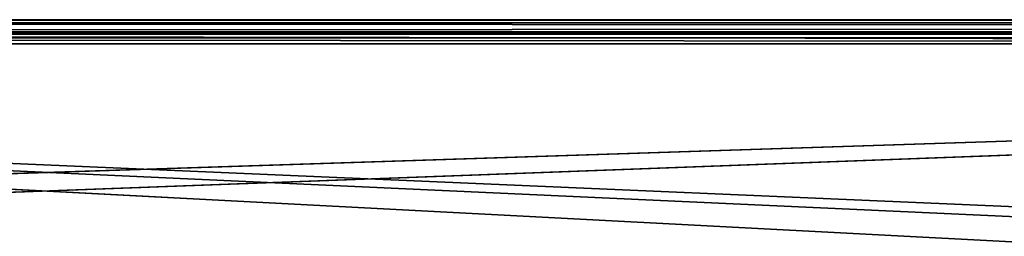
# Model space of a CAD drawing. Extents: x 136 to 2992, y -186 to 1678.
# Tile 6 of 31: x 386 to 451, y -81 to -67. Entities that reach past the tile are written whole.
import ezdxf

# ---------------------------------------------------------------- set-up
doc = ezdxf.new("R2010")
doc.units = 0
doc.header["$LTSCALE"] = 25.4
doc.layers.get('0').update_dxf_attribs({"color": 13, "linetype": 'CONTINUOUS'})

# ---------------------------------------------------------------- blocks, each defined once
blk = doc.blocks.new('HERMANOS-V-8032-8033_STL')
at = {"color": 18}
for p, q in [((1264.194091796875, 1413.213134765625, 1745.800048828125), (84.19407653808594, 1413.213134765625, 1745.800048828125)), ((84.19407653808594, 1413.213134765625, 1745.800048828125), (1264.194091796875, 1413.213134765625, 1745)), ((84.19407653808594, 1413.213134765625, 1745.800048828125), (1264.194091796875, 1413.213134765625, 1745)), ((1264.194091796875, 1413.213134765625, 1745.800048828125), (84.19407653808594, 1413.213134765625, 1745.800048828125)), ((84.19412994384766, 1394.813110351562, 1745.800048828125), (1264.194091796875, 1413.213134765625, 1745.800048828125)), ((84.19412994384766, 1394.813110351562, 1745.800048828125), (1264.194091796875, 1413.213134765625, 1745.800048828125)), ((1264.194091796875, 1413.213134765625, 1745), (84.19412994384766, 1413.213134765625, 1745)), ((84.19412994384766, 1413.213134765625, 1745), (1264.194091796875, 1394.813110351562, 1745)), ((84.19412994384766, 1413.213134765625, 1745), (1264.194091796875, 1394.813110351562, 1745)), ((1264.194091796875, 1413.213134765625, 1745), (84.19412994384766, 1413.213134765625, 1745)), ((1264.194091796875, 1394.4130859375, 1745.9072265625), (84.19412994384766, 1394.813110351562, 1745.800048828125)), ((1264.194091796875, 1394.4130859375, 1745.9072265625), (84.19412994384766, 1394.813110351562, 1745.800048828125)), ((1264.194091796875, 1394.813110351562, 1745.800048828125), (84.19412994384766, 1394.813110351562, 1745.800048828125)), ((1264.194091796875, 1394.813110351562, 1745.800048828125), (84.19412994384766, 1394.813110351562, 1745.800048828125)), ((1264.194091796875, 1394.813110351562, 1745), (84.19412994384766, 1394.813110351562, 1745)), ((1264.194091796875, 1394.813110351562, 1745), (84.19412994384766, 1394.813110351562, 1745)), ((1264.194091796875, 1394.01318359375, 1745.21435546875), (84.19412994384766, 1394.813110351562, 1745)), ((1264.194091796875, 1394.01318359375, 1745.21435546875), (84.19412994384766, 1394.813110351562, 1745)), ((1264.194091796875, 1394.120361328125, 1746.199951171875), (84.19412994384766, 1394.4130859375, 1745.9072265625)), ((1264.194091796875, 1394.120361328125, 1746.199951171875), (84.19412994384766, 1394.4130859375, 1745.9072265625)), ((1264.194091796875, 1394.4130859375, 1745.9072265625), (84.19412994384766, 1394.4130859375, 1745.9072265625)), ((1264.194091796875, 1394.4130859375, 1745.9072265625), (84.19412994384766, 1394.4130859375, 1745.9072265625)), ((531.5068359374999, 1394.01318359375, 1746.599975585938), (84.19412994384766, 1394.120361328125, 1746.199951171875)), ((531.5068359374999, 1394.01318359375, 1746.599975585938), (84.19412994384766, 1394.120361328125, 1746.199951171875)), ((1264.194091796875, 1394.120361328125, 1746.199951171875), (84.19412994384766, 1394.120361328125, 1746.199951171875)), ((1264.194091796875, 1394.120361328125, 1746.199951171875), (84.19412994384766, 1394.120361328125, 1746.199951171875)), ((531.5068359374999, 1394.01318359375, 1746.599975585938), (84.19412994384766, 1394.01318359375, 1746.599975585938)), ((84.19412994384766, 1394.01318359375, 1746.599975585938), (388.9693603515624, 1394.01318359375, 1759.75)), ((384.4227294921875, 1394.01318359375, 1762.375), (84.19412994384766, 1394.01318359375, 1746.599975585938)), ((384.4227294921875, 1394.01318359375, 1762.375), (84.19412994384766, 1394.01318359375, 1746.599975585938)), ((386.3443908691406, 1394.01318359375, 1760.453369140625), (84.19412994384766, 1394.01318359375, 1746.599975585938)), ((386.3443908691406, 1394.01318359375, 1760.453369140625), (84.19412994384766, 1394.01318359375, 1746.599975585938)), ((84.19412994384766, 1394.01318359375, 1746.599975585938), (388.9693603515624, 1394.01318359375, 1759.75)), ((531.5068359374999, 1394.01318359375, 1746.599975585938), (84.19412994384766, 1394.01318359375, 1746.599975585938)), ((1264.194091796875, 1394.01318359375, 1745.21435546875), (84.19412994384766, 1394.01318359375, 1745.21435546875)), ((1264.194091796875, 1394.01318359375, 1745.21435546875), (84.19412994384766, 1394.01318359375, 1745.21435546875)), ((1264.194091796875, 1393.427490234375, 1745.800048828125), (84.19412994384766, 1394.01318359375, 1745.21435546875)), ((1264.194091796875, 1393.427490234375, 1745.800048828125), (84.19412994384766, 1394.01318359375, 1745.21435546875)), ((1264.194091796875, 1393.427490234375, 1745.800048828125), (84.19412994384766, 1393.427490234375, 1745.800048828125)), ((1264.194091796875, 1393.427490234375, 1745.800048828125), (84.19412994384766, 1393.427490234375, 1745.800048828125)), ((531.5068359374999, 1393.213134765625, 1746.599975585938), (84.19412994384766, 1393.427490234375, 1745.800048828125)), ((531.5068359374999, 1393.213134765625, 1746.599975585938), (84.19412994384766, 1393.427490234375, 1745.800048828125)), ((531.5068359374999, 1393.213134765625, 1746.599975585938), (84.19412994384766, 1393.213134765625, 1746.599975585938)), ((531.5068359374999, 1393.213134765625, 1746.599975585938), (84.19412994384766, 1393.213134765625, 1746.599975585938)), ((106.5195236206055, 1393.213134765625, 1760.453369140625), (531.5068359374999, 1393.213134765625, 1746.599975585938)), ((106.5195236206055, 1393.213134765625, 1760.453369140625), (531.5068359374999, 1393.213134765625, 1746.599975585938)), ((108.4410629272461, 1393.213134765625, 1762.375), (531.5068359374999, 1393.213134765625, 1746.599975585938)), ((108.4410629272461, 1393.213134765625, 1762.375), (531.5068359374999, 1393.213134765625, 1746.599975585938))]:
    blk.add_line(p, q, dxfattribs=at)
mesh = blk.add_polyface(dxfattribs=at)
corners = [(1264.194091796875, 1413.213134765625, 1745.800048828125), (84.19407653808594, 1413.213134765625, 1745.800048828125), (84.19412994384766, 1394.813110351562, 1745.800048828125)]
mesh.append_faces([[corners[k] for k in face] for face in [(0, 1, 2)]], dxfattribs={"color": 18})
mesh = blk.add_polyface(dxfattribs=at)
corners = [(84.19407653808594, 1413.213134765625, 1745.800048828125), (1264.194091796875, 1413.213134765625, 1745), (84.19412994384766, 1413.213134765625, 1745)]
mesh.append_faces([[corners[k] for k in face] for face in [(0, 1, 2)]], dxfattribs={"color": 18})
mesh = blk.add_polyface(dxfattribs=at)
corners = [(1264.194091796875, 1413.213134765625, 1745.800048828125), (1264.194091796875, 1413.213134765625, 1745), (84.19407653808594, 1413.213134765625, 1745.800048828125)]
mesh.append_faces([[corners[k] for k in face] for face in [(0, 1, 2)]], dxfattribs={"color": 18})
mesh = blk.add_polyface(dxfattribs=at)
corners = [(1264.194091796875, 1413.213134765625, 1745.800048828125), (84.19412994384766, 1394.813110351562, 1745.800048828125), (1264.194091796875, 1394.813110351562, 1745.800048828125)]
mesh.append_faces([[corners[k] for k in face] for face in [(0, 1, 2)]], dxfattribs={"color": 18})
mesh = blk.add_polyface(dxfattribs=at)
corners = [(1264.194091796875, 1394.813110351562, 1745), (84.19412994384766, 1394.813110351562, 1745), (84.19412994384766, 1413.213134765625, 1745)]
mesh.append_faces([[corners[k] for k in face] for face in [(0, 1, 2)]], dxfattribs={"color": 18})
mesh = blk.add_polyface(dxfattribs=at)
corners = [(1264.194091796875, 1394.813110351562, 1745), (84.19412994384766, 1413.213134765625, 1745), (1264.194091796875, 1413.213134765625, 1745)]
mesh.append_faces([[corners[k] for k in face] for face in [(0, 1, 2)]], dxfattribs={"color": 18})
mesh = blk.add_polyface(dxfattribs=at)
corners = [(1264.194091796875, 1394.4130859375, 1745.9072265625), (84.19412994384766, 1394.813110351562, 1745.800048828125), (84.19412994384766, 1394.4130859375, 1745.9072265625)]
mesh.append_faces([[corners[k] for k in face] for face in [(0, 1, 2)]], dxfattribs={"color": 18})
mesh = blk.add_polyface(dxfattribs=at)
corners = [(1264.194091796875, 1394.813110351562, 1745.800048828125), (84.19412994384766, 1394.813110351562, 1745.800048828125), (1264.194091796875, 1394.4130859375, 1745.9072265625)]
mesh.append_faces([[corners[k] for k in face] for face in [(0, 1, 2)]], dxfattribs={"color": 18})
mesh = blk.add_polyface(dxfattribs=at)
corners = [(1264.194091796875, 1394.01318359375, 1745.21435546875), (84.19412994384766, 1394.813110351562, 1745), (1264.194091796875, 1394.813110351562, 1745)]
mesh.append_faces([[corners[k] for k in face] for face in [(0, 1, 2)]], dxfattribs={"color": 18})
mesh = blk.add_polyface(dxfattribs=at)
corners = [(1264.194091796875, 1394.01318359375, 1745.21435546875), (84.19412994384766, 1394.01318359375, 1745.21435546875), (84.19412994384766, 1394.813110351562, 1745)]
mesh.append_faces([[corners[k] for k in face] for face in [(0, 1, 2)]], dxfattribs={"color": 18})
mesh = blk.add_polyface(dxfattribs=at)
corners = [(1264.194091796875, 1394.120361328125, 1746.199951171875), (84.19412994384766, 1394.4130859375, 1745.9072265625), (84.19412994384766, 1394.120361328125, 1746.199951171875)]
mesh.append_faces([[corners[k] for k in face] for face in [(0, 1, 2)]], dxfattribs={"color": 18})
mesh = blk.add_polyface(dxfattribs=at)
corners = [(1264.194091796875, 1394.120361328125, 1746.199951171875), (1264.194091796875, 1394.4130859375, 1745.9072265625), (84.19412994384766, 1394.4130859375, 1745.9072265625)]
mesh.append_faces([[corners[k] for k in face] for face in [(0, 1, 2)]], dxfattribs={"color": 18})
mesh = blk.add_polyface(dxfattribs=at)
corners = [(531.5068359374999, 1394.01318359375, 1746.599975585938), (84.19412994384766, 1394.120361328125, 1746.199951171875), (84.19412994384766, 1394.01318359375, 1746.599975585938)]
mesh.append_faces([[corners[k] for k in face] for face in [(0, 1, 2)]], dxfattribs={"color": 18})
mesh = blk.add_polyface(dxfattribs=at)
corners = [(531.5068359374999, 1394.01318359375, 1746.599975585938), (1264.194091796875, 1394.120361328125, 1746.199951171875), (84.19412994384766, 1394.120361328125, 1746.199951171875)]
mesh.append_faces([[corners[k] for k in face] for face in [(0, 1, 2)]], dxfattribs={"color": 18})
mesh = blk.add_polyface(dxfattribs=at)
corners = [(388.9693603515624, 1394.01318359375, 1759.75), (531.5068359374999, 1394.01318359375, 1746.599975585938), (84.19412994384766, 1394.01318359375, 1746.599975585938)]
mesh.append_faces([[corners[k] for k in face] for face in [(0, 1, 2)]], dxfattribs={"color": 18})
mesh = blk.add_polyface(dxfattribs=at)
corners = [(384.4227294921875, 1394.01318359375, 1762.375), (84.19412994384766, 1394.01318359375, 1746.599975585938), (103.8945388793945, 1394.01318359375, 1759.75)]
mesh.append_faces([[corners[k] for k in face] for face in [(0, 1, 2)]], dxfattribs={"color": 18})
mesh = blk.add_polyface(dxfattribs=at)
corners = [(384.4227294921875, 1394.01318359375, 1762.375), (386.3443908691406, 1394.01318359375, 1760.453369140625), (84.19412994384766, 1394.01318359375, 1746.599975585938)]
mesh.append_faces([[corners[k] for k in face] for face in [(0, 1, 2)]], dxfattribs={"color": 18})
mesh = blk.add_polyface(dxfattribs=at)
corners = [(386.3443908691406, 1394.01318359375, 1760.453369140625), (388.9693603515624, 1394.01318359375, 1759.75), (84.19412994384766, 1394.01318359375, 1746.599975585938)]
mesh.append_faces([[corners[k] for k in face] for face in [(0, 1, 2)]], dxfattribs={"color": 18})
mesh = blk.add_polyface(dxfattribs=at)
corners = [(1264.194091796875, 1393.427490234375, 1745.800048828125), (84.19412994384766, 1394.01318359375, 1745.21435546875), (1264.194091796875, 1394.01318359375, 1745.21435546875)]
mesh.append_faces([[corners[k] for k in face] for face in [(0, 1, 2)]], dxfattribs={"color": 18})
mesh = blk.add_polyface(dxfattribs=at)
corners = [(84.19412994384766, 1393.427490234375, 1745.800048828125), (84.19412994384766, 1394.01318359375, 1745.21435546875), (1264.194091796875, 1393.427490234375, 1745.800048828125)]
mesh.append_faces([[corners[k] for k in face] for face in [(0, 1, 2)]], dxfattribs={"color": 18})
mesh = blk.add_polyface(dxfattribs=at)
corners = [(531.5068359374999, 1393.213134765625, 1746.599975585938), (84.19412994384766, 1393.427490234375, 1745.800048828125), (1264.194091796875, 1393.427490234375, 1745.800048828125)]
mesh.append_faces([[corners[k] for k in face] for face in [(0, 1, 2)]], dxfattribs={"color": 18})
mesh = blk.add_polyface(dxfattribs=at)
corners = [(84.19412994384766, 1393.213134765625, 1746.599975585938), (84.19412994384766, 1393.427490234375, 1745.800048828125), (531.5068359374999, 1393.213134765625, 1746.599975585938)]
mesh.append_faces([[corners[k] for k in face] for face in [(0, 1, 2)]], dxfattribs={"color": 18})
mesh = blk.add_polyface(dxfattribs=at)
corners = [(106.5195236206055, 1393.213134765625, 1760.453369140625), (84.19412994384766, 1393.213134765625, 1746.599975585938), (531.5068359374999, 1393.213134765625, 1746.599975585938)]
mesh.append_faces([[corners[k] for k in face] for face in [(0, 1, 2)]], dxfattribs={"color": 18})
mesh = blk.add_polyface(dxfattribs=at)
corners = [(108.4410629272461, 1393.213134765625, 1762.375), (106.5195236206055, 1393.213134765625, 1760.453369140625), (531.5068359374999, 1393.213134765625, 1746.599975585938)]
mesh.append_faces([[corners[k] for k in face] for face in [(0, 1, 2)]], dxfattribs={"color": 18})
mesh = blk.add_polyface(dxfattribs=at)
corners = [(108.4410629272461, 1393.213134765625, 1762.375), (531.5068359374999, 1393.213134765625, 1746.599975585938), (388.9693603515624, 1393.213134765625, 1759.75)]
mesh.append_faces([[corners[k] for k in face] for face in [(0, 1, 2)]], dxfattribs={"color": 18})

msp = doc.modelspace()

# ---------------------------------------------------------------- block references
at = {"color": 0, "extrusion": (0, -1, -3.828568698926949e-16)}
msp.add_blockref('HERMANOS-V-8032-8033_STL', (118.0170108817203, 390.6560314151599, -1678.214121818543), dxfattribs=at)

doc.saveas('drawing.dxf')
